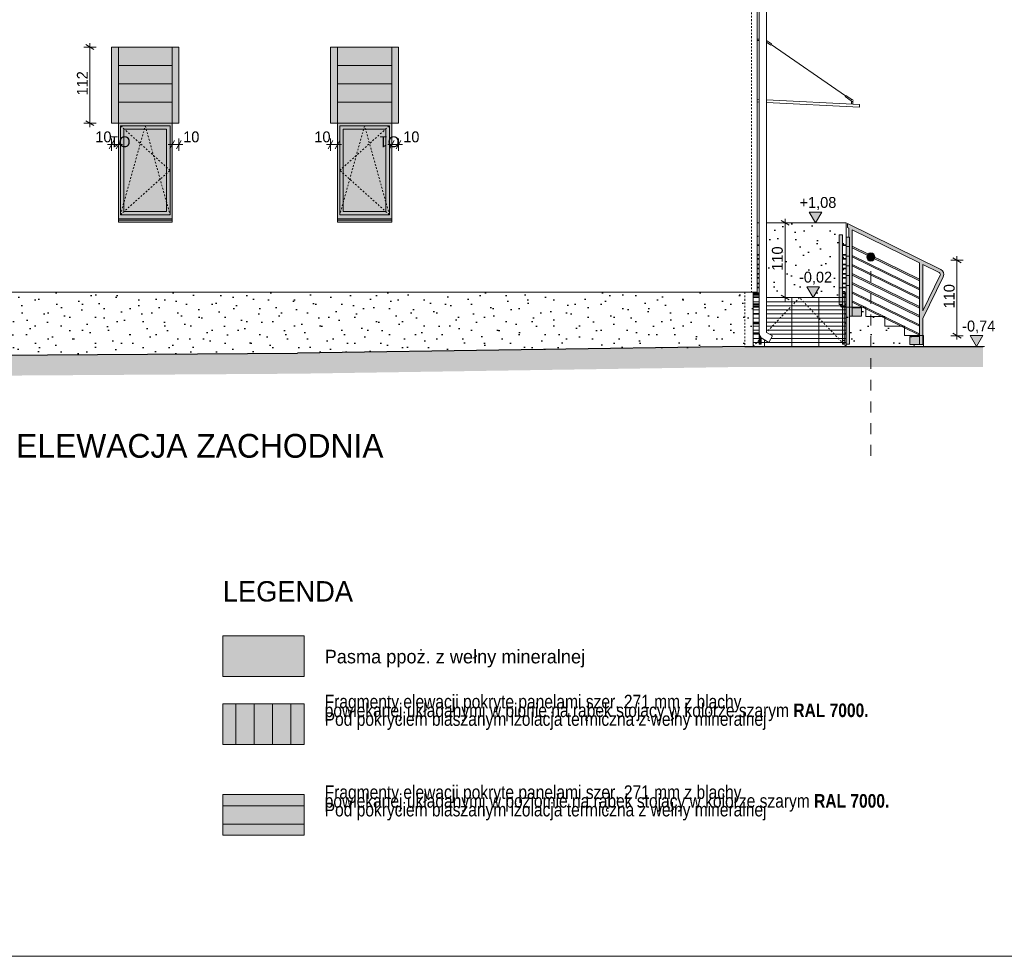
# Model space of a CAD drawing. Extents: x -613240 to -325500, y -25863 to 152403.
# Tile 2 of 254: x -605821 to -591322, y -22047 to -8258. Entities that reach past the tile are written whole.
import ezdxf

# ---------------------------------------------------------------- set-up
doc = ezdxf.new("R2010")
doc.units = 0
doc.header["$MEASUREMENT"] = 0
doc.linetypes.add('Hidden Line', pattern=[50, 25, -25])
doc.linetypes.add('Przerywana', pattern=[320, 160, -160])
doc.layers.add('A-Opisy', color=7, linetype='Continuous')
doc.layers.add('INWENT WYMIARY', color=7, linetype='Continuous')
for name, color, linetype, lineweight in [('A-Opisy_Nr_Pióra__21', 7, 'Continuous', 9), ('Arch balustrady_Nr_Pióra__41', 7, 'Continuous', 15), ('Arch balustrady_Nr_Pióra__5', 7, 'Continuous', 13), ('Arch kolory_Nr_Pióra__5', 7, 'Continuous', 13), ('Arch okna_Nr_Pióra__5', 7, 'Continuous', 13), ('Arch opisy okien_Nr_Pióra__21', 7, 'Continuous', 9), ('Arch opisy_Nr_Pióra__1', 7, 'Continuous', 25), ('Arch opisy_Nr_Pióra__21', 7, 'Continuous', 9), ('ARCH TABELA_Nr_Pióra__21', 7, 'Continuous', 9), ('Arch wykończenie_Nr_Pióra__41', 7, 'Continuous', 15), ('arch wypelnienia_Nr_Pióra__1', 7, 'Continuous', 25), ('arch wypelnienia_Nr_Pióra__21', 7, 'Continuous', 9), ('Arch wyposażenie_Nr_Pióra__21', 7, 'Continuous', 9), ('INWENT RURY SPUSTOWE_Nr_Pióra__21', 7, 'Continuous', 9), ('INWENT TEREN_Nr_Pióra__1', 7, 'Continuous', 25), ('INWENT WYMIARY_Nr_Pióra__21', 7, 'Continuous', 9), ('INWENT. OKNA_Nr_Pióra__5', 7, 'Continuous', 13), ('INWENT.ŚCIANY_Nr_Pióra__21', 7, 'Continuous', 9), ('Istniejące schody_Nr_Pióra__21', 7, 'Continuous', 9), ('Istniejące schody_Nr_Pióra__5', 7, 'Continuous', 13)]:
    doc.layers.add(name, color=color, linetype=linetype, lineweight=lineweight)
doc.layers.add('Arch kolory_Nr_Pióra__84', color=7, linetype='Continuous', lineweight=15, true_color=0x41c341)
doc.layers.add('arch wypelnienia_Nr_Pióra__2', color=7, linetype='Continuous', lineweight=13, true_color=0x7f7f7f)
doc.styles.add('GENERATED_STYLE_1', font='txt')
doc.styles.add('GENERATED_STYLE_10', font='arial.ttf')
doc.styles.add('GENERATED_STYLE_4', font='txt')
doc.styles.add('GENERATED_STYLE_5', font='txt')
doc.styles.add('GENERATED_STYLE_6', font='txt')
doc.dimstyles.new('GENERATED_STYLE__1', dxfattribs={"dimtxt": 160.000002, "dimasz": 91.2, "dimexe": 0.18, "dimexo": 0, "dimgap": 0.09, "dimtad": 1, "dimtih": 1, "dimtoh": 1, "dimdec": 0, "dimlfac": 0.1, "dimzin": 0, "dimdsep": 46, "dimtxsty": 'GENERATED_STYLE_1', "dimblk": 'ARROWHEAD_2', "dimblk1": 'ARROWHEAD_2', "dimblk2": 'ARROWHEAD_2', "dimcen": 0.09, "dimclrd": 7, "dimclre": 7, "dimclrt": 7, "dimazin": 0, "dimtfac": 1, "dimtdec": 4, "dimtmove": 2, "dimatfit": 3, "dimfxl": 0, "dimtolj": 1, "dimtzin": 0, "dimarcsym": 0})
doc.dimstyles.new('GENERATED_STYLE__2', dxfattribs={"dimtxt": 160.000002, "dimasz": 91.2, "dimexe": 0.18, "dimexo": 0, "dimgap": 0.09, "dimtad": 1, "dimtih": 1, "dimtoh": 1, "dimdec": 0, "dimlfac": 0.1, "dimzin": 0, "dimdsep": 46, "dimtxsty": 'GENERATED_STYLE_1', "dimblk": 'ARROWHEAD_2', "dimblk1": 'ARROWHEAD_2', "dimblk2": 'ARROWHEAD_2', "dimcen": 0.09, "dimclrd": 7, "dimclre": 7, "dimclrt": 7, "dimazin": 0, "dimtfac": 1, "dimtdec": 4, "dimtmove": 0, "dimatfit": 3, "dimfxl": 0, "dimtolj": 1, "dimtzin": 0, "dimarcsym": 0})
doc.dimstyles.new('GENERATED_STYLE__3', dxfattribs={"dimtxt": 160.000002, "dimasz": 91.2, "dimexe": 0.18, "dimexo": 0, "dimgap": 0.09, "dimtad": 1, "dimdec": 0, "dimlfac": 0.1, "dimzin": 0, "dimdsep": 46, "dimtxsty": 'GENERATED_STYLE_1', "dimblk": 'ARROWHEAD_2', "dimblk1": 'ARROWHEAD_2', "dimblk2": 'ARROWHEAD_2', "dimcen": 0.09, "dimclrd": 7, "dimclre": 7, "dimclrt": 7, "dimazin": 0, "dimtfac": 1, "dimtdec": 4, "dimtmove": 0, "dimatfit": 3, "dimfxl": 0, "dimtolj": 1, "dimtzin": 0, "dimarcsym": 0})
pattern_1 = [(45, (0, 600), (-190.91883, 190.91883), [0, -180, 0, -270]), (110, (600, 600), (253.71701, 92.34544), [0, -132, 0, -228])]

# ---------------------------------------------------------------- blocks, each defined once
blk = doc.blocks.new('Wymiary_151', base_point=(-591732, -13070))
at = {"layer": 'INWENT WYMIARY_Nr_Pióra__21', "linetype": 'Continuous'}
blk.add_hatch(color=256, dxfattribs=at).paths.add_polyline_path([(-591732, -13070), (-591825, -12910), (-591639, -12910)], flags=0)
for p, q in [((-591732, -13070), (-591825, -12910)), ((-591825, -12910), (-591639, -12910)), ((-591639, -12910), (-591732, -13070)), ((-591732, -13070), (-591852, -13070)), ((-591732, -13070), (-591612, -13070))]:
    blk.add_line(p, q, dxfattribs=at)
at = {"layer": 'INWENT WYMIARY_Nr_Pióra__21', "insert": (-591942, -12878), "char_height": 160, "attachment_point": 7, "style": 'GENERATED_STYLE_1'}
blk.add_mtext('{-0,74}', dxfattribs=at)
blk = doc.blocks.new('*D737')
at = {"layer": 'INWENT WYMIARY_Nr_Pióra__21', "linetype": 'Continuous'}
for p, q in [((-594460, -11250), (-594640, -11250)), ((-594490, -11284), (-594610, -11215)), ((-594550, -11250), (-594550, -11191)), ((-594550, -12350), (-594550, -11250)), ((-594610, -12315), (-594490, -12384)), ((-594460, -12350), (-594640, -12350)), ((-594550, -12408), (-594550, -12350))]:
    blk.add_line(p, q, dxfattribs=at)
at = {"layer": 'INWENT WYMIARY_Nr_Pióra__21', "insert": (-594582, -11953), "char_height": 160, "attachment_point": 7, "rotation": 90, "style": 'GENERATED_STYLE_1'}
blk.add_mtext('{110}', dxfattribs=at)
blk = doc.blocks.new('ARROWHEAD_2')
at = {"color": 0, "linetype": 'Continuous', "lineweight": 0}
for p, q in [((0, 0), (-1, 0)), ((-0.38, -0.66), (0.38, 0.66))]:
    blk.add_line(p, q, dxfattribs=at)
blk = doc.blocks.new('Wymiary_168', base_point=(-594135, -12350))
at = {"layer": 'INWENT WYMIARY_Nr_Pióra__21', "linetype": 'Continuous'}
blk.add_hatch(color=256, dxfattribs=at).paths.add_polyline_path([(-594135, -12350), (-594228, -12190), (-594042, -12190)], flags=0)
for p, q in [((-594135, -12350), (-594228, -12190)), ((-594228, -12190), (-594042, -12190)), ((-594042, -12190), (-594135, -12350)), ((-594135, -12350), (-594255, -12350)), ((-594135, -12350), (-594015, -12350))]:
    blk.add_line(p, q, dxfattribs=at)
at = {"layer": 'INWENT WYMIARY_Nr_Pióra__21', "insert": (-594345, -12158), "char_height": 160, "attachment_point": 7, "style": 'GENERATED_STYLE_1'}
blk.add_mtext('{-0,02}', dxfattribs=at)
blk = doc.blocks.new('Wymiary_169', base_point=(-594102, -11250))
at = {"layer": 'INWENT WYMIARY_Nr_Pióra__21', "linetype": 'Continuous'}
blk.add_hatch(color=256, dxfattribs=at).paths.add_polyline_path([(-594102, -11250), (-594195, -11090), (-594010, -11090)], flags=0)
for p, q in [((-594102, -11250), (-594195, -11090)), ((-594195, -11090), (-594010, -11090)), ((-594010, -11090), (-594102, -11250)), ((-594102, -11250), (-594222, -11250)), ((-594102, -11250), (-593982, -11250))]:
    blk.add_line(p, q, dxfattribs=at)
at = {"layer": 'INWENT WYMIARY_Nr_Pióra__21', "insert": (-594336, -11058), "char_height": 160, "attachment_point": 7, "style": 'GENERATED_STYLE_1'}
blk.add_mtext('{+1,08}', dxfattribs=at)
blk = doc.blocks.new('*D740')
at = {"layer": 'INWENT WYMIARY_Nr_Pióra__21', "linetype": 'Continuous'}
for p, q in [((-592019, -11800), (-592019, -11741)), ((-591929, -11800), (-592109, -11800)), ((-591959, -11835), (-592079, -11766)), ((-592019, -12910), (-592019, -11800)), ((-592079, -12875), (-591959, -12944)), ((-591929, -12910), (-592109, -12910)), ((-592019, -12968), (-592019, -12910))]:
    blk.add_line(p, q, dxfattribs=at)
at = {"layer": 'INWENT WYMIARY_Nr_Pióra__21', "insert": (-592051, -12508), "char_height": 160, "attachment_point": 7, "rotation": 90, "style": 'GENERATED_STYLE_1'}
blk.add_mtext('{110}', dxfattribs=at)
blk = doc.blocks.new('*D741')
at = {"layer": 'INWENT WYMIARY_Nr_Pióra__21', "linetype": 'Continuous'}
for p, q in [((-604697, -8660), (-604877, -8660)), ((-604727, -8694), (-604847, -8625)), ((-604787, -8660), (-604787, -8601)), ((-604787, -9780), (-604787, -8660)), ((-604697, -9780), (-604877, -9780)), ((-604847, -9745), (-604727, -9814)), ((-604787, -9838), (-604787, -9780))]:
    blk.add_line(p, q, dxfattribs=at)
at = {"layer": 'INWENT WYMIARY_Nr_Pióra__21', "insert": (-604819, -9373), "char_height": 160, "attachment_point": 7, "rotation": 90, "style": 'GENERATED_STYLE_1'}
blk.add_mtext('{112}', dxfattribs=at)
blk = doc.blocks.new('*D742')
at = {"layer": 'INWENT WYMIARY_Nr_Pióra__21', "linetype": 'Continuous'}
for p, q in [((-604526, -10097), (-604467, -10097)), ((-604433, -10037), (-604502, -10157)), ((-604467, -10187), (-604467, -10007)), ((-604467, -10097), (-604367, -10097)), ((-604402, -10157), (-604333, -10037)), ((-604367, -10187), (-604367, -10007)), ((-604367, -10097), (-604309, -10097))]:
    blk.add_line(p, q, dxfattribs=at)
at = {"layer": 'INWENT WYMIARY_Nr_Pióra__21', "insert": (-604707, -10065), "char_height": 160, "attachment_point": 7, "style": 'GENERATED_STYLE_1'}
blk.add_mtext('{10}', dxfattribs=at)
blk = doc.blocks.new('*D743')
at = {"layer": 'INWENT WYMIARY_Nr_Pióra__21', "linetype": 'Continuous'}
for p, q in [((-603636, -10097), (-603577, -10097)), ((-603543, -10037), (-603612, -10157)), ((-603577, -10187), (-603577, -10007)), ((-603577, -10097), (-603477, -10097)), ((-603512, -10157), (-603443, -10037)), ((-603477, -10187), (-603477, -10007)), ((-603477, -10097), (-603419, -10097))]:
    blk.add_line(p, q, dxfattribs=at)
at = {"layer": 'INWENT WYMIARY_Nr_Pióra__21', "insert": (-603413, -10065), "char_height": 160, "attachment_point": 7, "style": 'GENERATED_STYLE_1'}
blk.add_mtext('{10}', dxfattribs=at)
blk = doc.blocks.new('*D744')
at = {"layer": 'INWENT WYMIARY_Nr_Pióra__21', "linetype": 'Continuous'}
for p, q in [((-601301, -10097), (-601242, -10097)), ((-601208, -10037), (-601277, -10157)), ((-601242, -10187), (-601242, -10007)), ((-601242, -10097), (-601142, -10097)), ((-601177, -10157), (-601108, -10037)), ((-601142, -10187), (-601142, -10007)), ((-601142, -10097), (-601084, -10097))]:
    blk.add_line(p, q, dxfattribs=at)
at = {"layer": 'INWENT WYMIARY_Nr_Pióra__21', "insert": (-601482, -10065), "char_height": 160, "attachment_point": 7, "style": 'GENERATED_STYLE_1'}
blk.add_mtext('{10}', dxfattribs=at)
blk = doc.blocks.new('*D745')
at = {"layer": 'INWENT WYMIARY_Nr_Pióra__21', "linetype": 'Continuous'}
for p, q in [((-600401, -10097), (-600342, -10097)), ((-600308, -10037), (-600377, -10157)), ((-600342, -10187), (-600342, -10007)), ((-600342, -10097), (-600242, -10097)), ((-600277, -10157), (-600208, -10037)), ((-600242, -10187), (-600242, -10007)), ((-600242, -10097), (-600184, -10097))]:
    blk.add_line(p, q, dxfattribs=at)
at = {"layer": 'INWENT WYMIARY_Nr_Pióra__21', "insert": (-600173, -10065), "char_height": 160, "attachment_point": 7, "style": 'GENERATED_STYLE_1'}
blk.add_mtext('{10}', dxfattribs=at)
blk = doc.blocks.new('Linia_195', base_point=(-593288, -14679))
at = {"layer": 'A-Opisy_Nr_Pióra__21', "linetype": 'Continuous'}
blk.add_hatch(color=256, dxfattribs=at).paths.add_polyline_path([(-593228, -11751), (-593232, -11728), (-593245, -11708), (-593265, -11695), (-593288, -11691), (-593311, -11695), (-593330, -11708), (-593343, -11728), (-593348, -11751), (-593343, -11774), (-593330, -11793), (-593311, -11806), (-593288, -11811), (-593265, -11806), (-593245, -11793), (-593232, -11774)], flags=0)
at = {"layer": 'A-Opisy_Nr_Pióra__21', "linetype": 'Przerywana'}
blk.add_line((-593288, -14679), (-593288, -11811), dxfattribs=at)
at = {"layer": 'A-Opisy_Nr_Pióra__21', "linetype": 'Continuous'}
blk.add_circle((-593288, -11751), 60, dxfattribs=at)

msp = doc.modelspace()

# ---------------------------------------------------------------- hatches: boundary and pattern name
at = {"layer": 'Arch kolory_Nr_Pióra__84', "linetype": 'Continuous', "lineweight": 0, "true_color": 0x309230}
for points in [[(-603577.2, -9779.6), (-603477.2, -9779.6), (-603477.2, -8659.6), (-604467.2, -8659.6), (-604467.2, -9779.6)], [(-600342.2, -9779.6), (-600242.2, -9779.6), (-600242.2, -8659.6), (-601242.2, -8659.6), (-601242.2, -9779.6)], [(-601629.9, -17329.3), (-602829.9, -17329.3), (-602829.9, -17929.3), (-601629.9, -17929.3)], [(-601629.9, -18929.3), (-601629.9, -18329.3), (-602829.9, -18329.3), (-602829.9, -18929.3)], [(-601629.9, -20262.9), (-601629.9, -19662.9), (-602829.9, -19662.9), (-602829.9, -20262.9)]]:
    msp.add_hatch(color=97, dxfattribs=at).paths.add_polyline_path(points, flags=0)
at = {"layer": 'arch wypelnienia_Nr_Pióra__1', "linetype": 'Continuous'}
h = msp.add_hatch(dxfattribs=at)
h.set_pattern_fill('Carpet', color=256, style=0, pattern_type=2)
h.set_pattern_definition(pattern_1)
h.paths.add_polyline_path([(-595022.2, -12349.6), (-594932.2, -12349.6), (-594932.2, -11249.6), (-594962.2, -11249.6), (-594962.2, -12269.6), (-595022.2, -12269.6)], flags=0)
h = msp.add_hatch(dxfattribs=at)
h.set_pattern_fill('Carpet', color=256, style=0, pattern_type=2)
h.set_pattern_definition(pattern_1)
h.paths.add_polyline_path([(-593652.2, -12349.6), (-593652.2, -11249.6), (-594822.2, -11249.6), (-594822.2, -12349.6)], flags=0)
h = msp.add_hatch(dxfattribs=at)
h.set_pattern_fill('Carpet', color=256, style=0, pattern_type=2)
h.set_pattern_definition(pattern_1)
h.paths.add_polyline_path([(-609502.2, -12269.6), (-609502.2, -13219.6), (-609382.2, -13219.6), (-601732.2, -13169.6), (-595142.2, -13069.6), (-595022.2, -13069.6), (-595022.2, -12269.6)], flags=0)
h = msp.add_hatch(dxfattribs=at)
h.set_pattern_fill('Carpet', color=256, style=0, pattern_type=2)
h.set_pattern_definition(pattern_1)
h.paths.add_polyline_path([(-593652.2, -13069.6), (-592512.2, -13069.6), (-592512.2, -12909.6), (-592792.2, -12909.6), (-592792.2, -12769.6), (-593082.2, -12769.6), (-593082.2, -12629.6), (-593362.2, -12629.6), (-593362.2, -12489.6), (-593652.2, -12489.6)], flags=0)
at = {"layer": 'arch wypelnienia_Nr_Pióra__2', "linetype": 'Continuous'}
h = msp.add_hatch(color=256, dxfattribs=at)
h.paths.add_polyline_path([(-604367.2, -11239.6), (-603577.2, -11239.6), (-603577.2, -9779.6), (-604367.2, -9779.6)], flags=0)
h.paths.add_polyline_path([(-604287.2, -11079.6), (-603657.2, -11079.6), (-603657.2, -9869.6), (-604287.2, -9869.6)], flags=0)
h = msp.add_hatch(color=256, dxfattribs=at)
h.paths.add_polyline_path([(-601142.2, -11239.6), (-600342.2, -11239.6), (-600342.2, -9779.6), (-601142.2, -9779.6)], flags=0)
h.paths.add_polyline_path([(-601057.2, -11079.6), (-600427.2, -11079.6), (-600427.2, -9869.6), (-601057.2, -9869.6)], flags=0)
at = {"layer": 'arch wypelnienia_Nr_Pióra__2', "linetype": 'Continuous', "lineweight": 0, "true_color": 0x1f1f1f}
for points in [[(-604287.2, -11079.6), (-603657.2, -11079.6), (-603657.2, -9869.6), (-604287.2, -9869.6)], [(-601057.2, -11079.6), (-600427.2, -11079.6), (-600427.2, -9869.6), (-601057.2, -9869.6)]]:
    msp.add_hatch(color=250, dxfattribs=at).paths.add_polyline_path(points, flags=0)
at = {"layer": 'arch wypelnienia_Nr_Pióra__2', "linetype": 'Continuous'}
h = msp.add_hatch(color=256, dxfattribs=at)
h.paths.add_polyline_path([(-593752.2, -11424.6), (-593702.2, -11424.6), (-593702.2, -11571.9), (-593652.2, -11571.9), (-593652.2, -11457.4), (-593612.2, -11457.4), (-593612.2, -11325), (-593632.2, -11315.1), (-593632.2, -11259.4), (-592256.9, -11935, -0.4142136), (-592220.4, -12042.1), (-592522.2, -12656.5), (-592522.2, -13040.6), (-592712.2, -13040.6), (-592712.2, -12920.6), (-592572.2, -12920.6), (-592572.2, -12904.3), (-593562.2, -12418), (-593562.2, -12500.6), (-593422.2, -12500.6), (-593422.2, -12620.6), (-593602.2, -12620.6), (-593602.2, -13032.5), (-593652.2, -13032.5), (-593652.2, -12877.5), (-593672.2, -12877.5), (-593672.2, -13032.5), (-593702.2, -13032.5), (-593702.2, -12489.4), (-593714.8, -12489.3, -0.3765164), (-593732.2, -12469.4), (-593732.2, -12452.5), (-593752.2, -12452.5)], flags=0)
h.paths.add_polyline_path([(-592522.2, -11860.4), (-592522.2, -12543.1), (-592265.3, -12020, 0.4142136), (-592279, -11979.9)], flags=0)
h.paths.add_polyline_path([(-593562.2, -11593.6), (-592572.2, -12079.9), (-592572.2, -11835.8), (-593562.2, -11349.5)], flags=0)
h.paths.add_polyline_path([(-593562.2, -11727.2), (-592572.2, -12213.6), (-592572.2, -12102.2), (-593562.2, -11615.8)], flags=0)
h.paths.add_polyline_path([(-593562.2, -11749.5), (-593562.2, -11860.9), (-592572.2, -12347.3), (-592572.2, -12235.8)], flags=0)
h.paths.add_polyline_path([(-593562.2, -11883.2), (-593562.2, -11994.6), (-592572.2, -12481), (-592572.2, -12369.5)], flags=0)
h.paths.add_polyline_path([(-593562.2, -12128.3), (-592572.2, -12614.7), (-592572.2, -12503.2), (-593562.2, -12016.9)], flags=0)
h.paths.add_polyline_path([(-593562.2, -12262), (-592572.2, -12748.4), (-592572.2, -12636.9), (-593562.2, -12150.6)], flags=0)
h.paths.add_polyline_path([(-593562.2, -12284.3), (-593562.2, -12395.7), (-592572.2, -12882), (-592572.2, -12770.6)], flags=0)
h.paths.add_polyline_path([(-593652.2, -12867.5), (-593652.2, -12736), (-593672.2, -12736), (-593672.2, -12867.5)], flags=0)
h.paths.add_polyline_path([(-593652.2, -12726), (-593652.2, -12594.5), (-593672.2, -12594.5), (-593672.2, -12726)], flags=0)
h.paths.add_polyline_path([(-593672.2, -12584.5), (-593652.2, -12584.5), (-593652.2, -12489.4), (-593672.2, -12489.4)], flags=0)
h.paths.add_polyline_path([(-593652.2, -12479.4), (-593652.2, -12453), (-593672.2, -12453), (-593672.2, -12479.4)], flags=0)
h.paths.add_polyline_path([(-593722.2, -12452.5), (-593722.2, -12469.4, 0.4142136), (-593712.2, -12479.4), (-593702.2, -12479.4), (-593702.2, -12452.5)], flags=0)
h.paths.add_polyline_path([(-593652.2, -12443), (-593652.2, -12347.9), (-593672.2, -12347.9), (-593672.2, -12443)], flags=0)
h.paths.add_polyline_path([(-593672.2, -12337.9), (-593652.2, -12337.9), (-593652.2, -12312.5), (-593672.2, -12312.5)], flags=0)
h.paths.add_polyline_path([(-593672.2, -12302.5), (-593652.2, -12302.5), (-593652.2, -12289.4), (-593672.2, -12289.4)], flags=0)
h.paths.add_polyline_path([(-593672.2, -12279.4), (-593652.2, -12279.4), (-593652.2, -12206.4), (-593702.2, -12206.4), (-593702.2, -12257), (-593672.2, -12257)], flags=0)
h.paths.add_polyline_path([(-593702.2, -12147.9), (-593702.2, -12196.4), (-593652.2, -12196.4), (-593652.2, -12172.7), (-593652.2, -12147.9)], flags=0)
h.paths.add_polyline_path([(-593652.2, -12064.9), (-593702.2, -12064.9), (-593702.2, -12137.9), (-593652.2, -12137.9)], flags=0)
h.paths.add_polyline_path([(-593702.2, -12054.9), (-593652.2, -12054.9), (-593652.2, -12006.4), (-593702.2, -12006.4)], flags=0)
h.paths.add_polyline_path([(-593652.2, -11923.4), (-593702.2, -11923.4), (-593702.2, -11996.4), (-593652.2, -11996.4)], flags=0)
h.paths.add_polyline_path([(-593652.2, -11864.9), (-593702.2, -11864.9), (-593702.2, -11913.4), (-593652.2, -11913.4)], flags=0)
h.paths.add_polyline_path([(-593652.2, -11781.9), (-593702.2, -11781.9), (-593702.2, -11854.9), (-593652.2, -11854.9)], flags=0)
h.paths.add_polyline_path([(-593702.2, -11771.9), (-593652.2, -11771.9), (-593652.2, -11723.4), (-593702.2, -11723.4)], flags=0)
h.paths.add_polyline_path([(-593702.2, -11713.4), (-593652.2, -11713.4), (-593652.2, -11581.9), (-593702.2, -11581.9)], flags=0)
for points in [[(-594961.5, -11581.9), (-594932.2, -11581.9), (-594932.2, -11571.9), (-594961.5, -11571.9)], [(-594961.5, -11723.4), (-594932.2, -11723.4), (-594932.2, -11713.4), (-594961.5, -11713.4)], [(-594961.5, -11781.9), (-594932.2, -11781.9), (-594932.2, -11771.9), (-594961.5, -11771.9)], [(-594961.5, -11864.9), (-594932.2, -11864.9), (-594932.2, -11854.9), (-594961.5, -11854.9)], [(-594961.5, -11923.4), (-594932.2, -11923.4), (-594932.2, -11913.4), (-594961.5, -11913.4)], [(-594961.5, -12006.4), (-594932.2, -12006.4), (-594932.2, -11996.4), (-594961.5, -11996.4)], [(-594961.5, -12064.9), (-594932.2, -12064.9), (-594932.2, -12054.9), (-594961.5, -12054.9)], [(-594961.5, -12147.9), (-594932.2, -12147.9), (-594932.2, -12137.9), (-594961.5, -12137.9)], [(-595022.2, -12289.4), (-594932.2, -12289.4), (-594932.2, -12279.4), (-595022.2, -12279.4)], [(-595022.2, -12312.5), (-594932.2, -12312.5), (-594932.2, -12302.5), (-595022.2, -12302.5)], [(-594961.5, -12206.4), (-594932.2, -12206.4), (-594932.2, -12196.4), (-594961.5, -12196.4)], [(-595022.2, -12347.9), (-594932.2, -12347.9), (-594932.2, -12337.9), (-595022.2, -12337.9)], [(-595022.2, -12453), (-594932.2, -12453), (-594932.2, -12443), (-595022.2, -12443)], [(-595022.2, -12489.4), (-594932.2, -12489.4), (-594932.2, -12479.4), (-595022.2, -12479.4)], [(-595022.2, -12594.5), (-594932.2, -12594.5), (-594932.2, -12584.5), (-595022.2, -12584.5)], [(-595022.2, -12726), (-595022.2, -12736), (-594932.2, -12736), (-594932.2, -12726)], [(-594932.2, -12867.5), (-595022.2, -12867.5), (-595022.2, -12877.5), (-594932.2, -12877.5), (-594932.2, -13032.5), (-594902.2, -13032.5), (-594902.2, -12937.7, -0.1914013), (-594932.2, -12862.2)]]:
    msp.add_hatch(color=256, dxfattribs=at).paths.add_polyline_path(points, flags=0)
at = {"layer": 'arch wypelnienia_Nr_Pióra__21', "linetype": 'Continuous'}
msp.add_hatch(color=256, dxfattribs=at).paths.add_polyline_path([(-609382.2, -13219.6), (-612632.2, -13219.6), (-612632.2, -13519.6), (-609382.2, -13519.6), (-609381.2, -13519.6), (-601729, -13469.6), (-595139.9, -13369.6), (-591634.4, -13369.6), (-591634.4, -13069.6), (-595142.2, -13069.6), (-601732.2, -13169.6)], flags=0)

# ---------------------------------------------------------------- linework, layer by layer
at = {"layer": 'A-Opisy_Nr_Pióra__21', "linetype": 'Continuous'}
for p, q in [((-602829.9, -17329.3), (-601629.9, -17329.3)), ((-602829.9, -17929.3), (-602829.9, -17329.3)), ((-601629.9, -17329.3), (-601629.9, -17929.3)), ((-601629.9, -17929.3), (-602829.9, -17929.3))]:
    msp.add_line(p, q, dxfattribs=at)
at = {"layer": 'Arch balustrady_Nr_Pióra__41', "linetype": 'Continuous'}
for p, q in [((-593752.2, -12452.5), (-593752.2, -11424.6)), ((-593702.2, -11424.6), (-593752.2, -11424.6)), ((-593702.2, -11424.6), (-593702.2, -12452.5)), ((-594961.5, -11571.9), (-594932.2, -11571.9)), ((-594961.5, -11581.9), (-594932.2, -11581.9)), ((-593652.2, -11571.9), (-593702.2, -11571.9)), ((-593652.2, -11581.9), (-593702.2, -11581.9)), ((-593602.2, -11457.4), (-593652.2, -11457.4)), ((-593652.2, -12172.7), (-593652.2, -11457.4)), ((-593602.2, -11598.9), (-593652.2, -11598.9)), ((-593602.2, -11457.4), (-593602.2, -12172.7)), ((-594961.5, -11713.4), (-594932.2, -11713.4)), ((-594961.5, -11723.4), (-594932.2, -11723.4)), ((-593652.2, -11713.4), (-593702.2, -11713.4)), ((-593652.2, -11723.4), (-593702.2, -11723.4)), ((-593602.2, -11740.4), (-593652.2, -11740.4)), ((-594961.5, -11771.9), (-594932.2, -11771.9)), ((-594961.5, -11781.9), (-594932.2, -11781.9)), ((-594961.5, -11854.9), (-594932.2, -11854.9)), ((-594961.5, -11864.9), (-594932.2, -11864.9)), ((-593652.2, -11771.9), (-593702.2, -11771.9)), ((-593652.2, -11781.9), (-593702.2, -11781.9)), ((-593652.2, -11854.9), (-593702.2, -11854.9)), ((-593652.2, -11864.9), (-593702.2, -11864.9)), ((-593602.2, -11881.9), (-593652.2, -11881.9)), ((-594961.5, -11913.4), (-594932.2, -11913.4)), ((-594961.5, -11923.4), (-594932.2, -11923.4)), ((-594961.5, -11996.4), (-594932.2, -11996.4)), ((-594961.5, -12006.4), (-594932.2, -12006.4)), ((-593652.2, -11913.4), (-593702.2, -11913.4)), ((-593652.2, -11923.4), (-593702.2, -11923.4)), ((-593652.2, -11996.4), (-593702.2, -11996.4)), ((-593652.2, -12006.4), (-593702.2, -12006.4)), ((-593602.2, -12023.4), (-593652.2, -12023.4)), ((-594961.5, -12054.9), (-594932.2, -12054.9)), ((-594961.5, -12064.9), (-594932.2, -12064.9)), ((-594961.5, -12137.9), (-594932.2, -12137.9)), ((-594961.5, -12147.9), (-594932.2, -12147.9)), ((-593652.2, -12054.9), (-593702.2, -12054.9)), ((-593652.2, -12064.9), (-593702.2, -12064.9)), ((-593652.2, -12137.9), (-593702.2, -12137.9)), ((-593652.2, -12147.9), (-593702.2, -12147.9)), ((-593652.2, -12172.7), (-593652.2, -13032.5)), ((-593602.2, -12172.7), (-593652.2, -12172.7)), ((-593602.2, -12172.7), (-593602.2, -13032.5)), ((-595022.2, -12279.4), (-594932.2, -12279.4)), ((-595022.2, -12289.4), (-594932.2, -12289.4)), ((-594932.2, -12302.5), (-595022.2, -12302.5)), ((-594932.2, -12312.5), (-595022.2, -12312.5)), ((-594961.5, -12196.4), (-594932.2, -12196.4)), ((-594961.5, -12206.4), (-594932.2, -12206.4)), ((-593702.2, -12205.7), (-593752.2, -12205.7)), ((-593652.2, -12196.4), (-593702.2, -12196.4)), ((-593652.2, -12206.4), (-593702.2, -12206.4)), ((-593702.2, -12257), (-593702.2, -12479.4)), ((-593672.2, -12257), (-593702.2, -12257)), ((-593652.2, -12279.4), (-593702.2, -12279.4)), ((-593652.2, -12289.4), (-593702.2, -12289.4)), ((-593672.2, -12257), (-593672.2, -12279.4)), ((-593672.2, -12289.4), (-593672.2, -12337.9)), ((-593652.2, -12302.5), (-593672.2, -12302.5)), ((-593652.2, -12312.5), (-593672.2, -12312.5)), ((-595022.2, -12337.9), (-594932.2, -12337.9)), ((-595022.2, -12347.9), (-594932.2, -12347.9)), ((-594932.2, -12443), (-595022.2, -12443)), ((-594932.2, -12453), (-595022.2, -12453)), ((-593702.2, -12452.5), (-593752.2, -12452.5)), ((-593732.2, -12469.4), (-593732.2, -12452.5)), ((-593722.2, -12469.4), (-593722.2, -12452.5)), ((-593652.2, -12337.9), (-593702.2, -12337.9)), ((-593652.2, -12347.9), (-593702.2, -12347.9)), ((-593672.2, -12347.9), (-593672.2, -12479.4)), ((-593652.2, -12443), (-593672.2, -12443)), ((-593652.2, -12453), (-593672.2, -12453)), ((-595022.2, -12479.4), (-594932.2, -12479.4)), ((-595022.2, -12489.4), (-594932.2, -12489.4)), ((-594932.2, -12584.5), (-595022.2, -12584.5)), ((-594932.2, -12594.5), (-595022.2, -12594.5)), ((-593652.2, -12479.4), (-593712.2, -12479.4)), ((-593652.2, -12489.4), (-593712.2, -12489.4)), ((-593702.2, -12489.4), (-593702.2, -12983.1)), ((-593672.2, -12489.4), (-593672.2, -12983.1)), ((-593652.2, -12584.5), (-593672.2, -12584.5)), ((-593652.2, -12594.5), (-593672.2, -12594.5)), ((-594932.2, -12726), (-595022.2, -12726)), ((-594932.2, -12736), (-595022.2, -12736)), ((-593652.2, -12726), (-593672.2, -12726)), ((-593652.2, -12736), (-593672.2, -12736)), ((-594932.2, -12867.5), (-595022.2, -12867.5)), ((-594932.2, -12877.5), (-595022.2, -12877.5)), ((-594932.2, -12862.2), (-594932.2, -12983.1)), ((-593652.2, -12867.5), (-593672.2, -12867.5)), ((-593652.2, -12877.5), (-593672.2, -12877.5)), ((-594932.2, -12983.1), (-594932.2, -13032.5)), ((-594902.2, -12983.1), (-594932.2, -12983.1)), ((-594932.2, -13032.5), (-594902.2, -13032.5)), ((-594902.2, -12937.7), (-594902.2, -12983.1)), ((-594902.2, -13032.5), (-594902.2, -12983.1)), ((-593702.2, -13032.5), (-593702.2, -12983.1)), ((-593702.2, -12983.1), (-593672.2, -12983.1)), ((-593672.2, -13032.5), (-593702.2, -13032.5)), ((-593672.2, -12983.1), (-593672.2, -13032.5)), ((-593602.2, -13032.5), (-593652.2, -13032.5))]:
    msp.add_line(p, q, dxfattribs=at)
for radius in [20, 10]:
    msp.add_arc((-593712.2, -12469.4), radius, 180, 270, dxfattribs=at)
at = {"layer": 'Arch balustrady_Nr_Pióra__5', "linetype": 'Continuous'}
for p, q in [((-592256.9, -11935), (-593632.2, -11259.4)), ((-593632.2, -11315.1), (-593632.2, -11259.4)), ((-593612.2, -11325), (-593632.2, -11315.1)), ((-593612.2, -11457.4), (-593612.2, -11325)), ((-593562.2, -12620.6), (-593562.2, -11349.5)), ((-592572.2, -11835.8), (-593562.2, -11349.5)), ((-592572.2, -12079.9), (-593562.2, -11593.6)), ((-592572.2, -12102.2), (-593562.2, -11615.8)), ((-592572.2, -12213.6), (-593562.2, -11727.2)), ((-592572.2, -12235.8), (-593562.2, -11749.5)), ((-592572.2, -12347.3), (-593562.2, -11860.9)), ((-592572.2, -12369.5), (-593562.2, -11883.2)), ((-592572.2, -13040.6), (-592572.2, -11835.8)), ((-592279, -11979.9), (-592522.2, -11860.4)), ((-592522.2, -12543.1), (-592522.2, -11860.4)), ((-592572.2, -12481), (-593562.2, -11994.6)), ((-592572.2, -12503.2), (-593562.2, -12016.9)), ((-592522.2, -12543.1), (-592265.3, -12020)), ((-592572.2, -12614.7), (-593562.2, -12128.3)), ((-592572.2, -12636.9), (-593562.2, -12150.6)), ((-592522.2, -12656.5), (-592220.4, -12042.1)), ((-592572.2, -12748.4), (-593562.2, -12262)), ((-592572.2, -12770.6), (-593562.2, -12284.3)), ((-592572.2, -12882), (-593562.2, -12395.7)), ((-592572.2, -12904.3), (-593562.2, -12418)), ((-593562.2, -12500.6), (-593422.2, -12500.6)), ((-593422.2, -12500.6), (-593422.2, -12620.6)), ((-593602.2, -12620.6), (-593422.2, -12620.6)), ((-592522.2, -13040.6), (-592522.2, -12656.5)), ((-592572.2, -12920.6), (-592712.2, -12920.6)), ((-592712.2, -12920.6), (-592712.2, -13040.6)), ((-592712.2, -13040.6), (-592522.2, -13040.6)), ((-592522.2, -12920.6), (-592522.2, -13040.6))]:
    msp.add_line(p, q, dxfattribs=at)
for radius in [30, 80]:
    msp.add_arc((-592292.2, -12006.8), radius, 333.83843, 63.83843, dxfattribs=at)
at = {"layer": 'Arch kolory_Nr_Pióra__5', "linetype": 'Continuous', "flags": 128}
for points in [[(-603577.2, -9779.6), (-603477.2, -9779.6), (-603477.2, -8659.6), (-604467.2, -8659.6), (-604467.2, -9779.6)], [(-600342.2, -9779.6), (-600242.2, -9779.6), (-600242.2, -8659.6), (-601242.2, -8659.6), (-601242.2, -9779.6)], [(-601629.9, -18929.3), (-601629.9, -18329.3), (-602829.9, -18329.3), (-602829.9, -18929.3)], [(-601629.9, -20262.9), (-601629.9, -19662.9), (-602829.9, -19662.9), (-602829.9, -20262.9)]]:
    msp.add_lwpolyline(points, close=True, dxfattribs=at)
at = {"layer": 'Arch okna_Nr_Pióra__5', "linetype": 'Hidden Line'}
for p, q in [((-603607.2, -10474.6), (-604337.2, -9819.6)), ((-604337.2, -11129.6), (-603972.2, -9819.6)), ((-603972.2, -9819.6), (-603607.2, -11129.6)), ((-600742.2, -9819.6), (-601107.2, -11129.6)), ((-601107.2, -10474.6), (-600377.2, -9819.6)), ((-600377.2, -11129.6), (-600742.2, -9819.6)), ((-604337.2, -11129.6), (-603607.2, -10474.6)), ((-600377.2, -11129.6), (-601107.2, -10474.6))]:
    msp.add_line(p, q, dxfattribs=at)
at = {"layer": 'Arch opisy_Nr_Pióra__21', "linetype": 'Continuous'}
for p, q in [((-602829.9, -18929.3), (-602829.9, -18329.3)), ((-602829.9, -18329.3), (-601629.9, -18329.3)), ((-601629.9, -18329.3), (-601629.9, -18929.3)), ((-601629.9, -18929.3), (-602829.9, -18929.3)), ((-602829.9, -20262.9), (-602829.9, -19662.9)), ((-602829.9, -19662.9), (-601629.9, -19662.9)), ((-601629.9, -19662.9), (-601629.9, -20262.9)), ((-601629.9, -20262.9), (-602829.9, -20262.9))]:
    msp.add_line(p, q, dxfattribs=at)
at = {"layer": 'ARCH TABELA_Nr_Pióra__21', "linetype": 'Continuous'}
msp.add_line((-572489.9, -22047.4), (-613239.9, -22047.4), dxfattribs=at)
at = {"layer": 'Arch wykończenie_Nr_Pióra__41', "linetype": 'Continuous'}
for p, q in [((-594962.2, -12269.6), (-594962.2, -6462.4)), ((-594962.2, -12269.6), (-609522.2, -12269.6)), ((-595022.2, -12269.6), (-595022.2, -13069.6))]:
    msp.add_line(p, q, dxfattribs=at)
at = {"layer": 'Arch wyposażenie_Nr_Pióra__21', "linetype": 'Continuous'}
for p, q in [((-594962.2, -8544.4), (-594932.2, -8544.4)), ((-594962.2, -8564.4), (-594932.2, -8564.4)), ((-594749.4, -8614.5), (-594822.2, -8564.1)), ((-594760.8, -8630.9), (-594822.2, -8588.4)), ((-594749.4, -8614.5), (-594760.8, -8630.9)), ((-593659.8, -9380.3), (-594755.1, -8622.7)), ((-593654.1, -9372.1), (-593665.5, -9388.5)), ((-593576, -9450.4), (-593665.5, -9388.5)), ((-593564.6, -9434), (-593654.1, -9372.1)), ((-594932.2, -9430.1), (-594962.2, -9428.6)), ((-594932.2, -9470.1), (-594962.2, -9468.6)), ((-593451.7, -9504.1), (-594822.2, -9435.6)), ((-593453.7, -9544), (-594822.2, -9475.6)), ((-593573.6, -9498), (-593571.6, -9459.2)), ((-593553.6, -9499), (-593551.7, -9460.2)), ((-593453.7, -9544), (-593451.7, -9504.1))]:
    msp.add_line(p, q, dxfattribs=at)
msp.add_circle((-593561.1, -9448.6), 15, dxfattribs=at)
at = {"layer": 'INWENT RURY SPUSTOWE_Nr_Pióra__21', "linetype": 'Continuous'}
for p, q in [((-594932.2, -6962.5), (-594932.2, -12862.2)), ((-594822.2, -6962.5), (-594822.2, -12862.2)), ((-594732.9, -12913.7), (-594822.2, -12862.2)), ((-594787.9, -13009), (-594877.2, -12957.4)), ((-594732.9, -12913.7), (-594787.9, -13009))]:
    msp.add_line(p, q, dxfattribs=at)
msp.add_arc((-594822.2, -12862.2), 110, 180, 240, dxfattribs=at)
at = {"layer": 'INWENT TEREN_Nr_Pióra__1', "linetype": 'Continuous'}
for p, q in [((-609382.2, -13219.6), (-601732.2, -13169.6)), ((-595142.2, -13069.6), (-601732.2, -13169.6)), ((-595142.2, -13069.6), (-591634.4, -13069.6))]:
    msp.add_line(p, q, dxfattribs=at)
at = {"layer": 'INWENT. OKNA_Nr_Pióra__5', "linetype": 'Continuous'}
for p, q in [((-604337.2, -9819.6), (-604337.2, -11129.6)), ((-604337.2, -9819.6), (-603607.2, -9819.6)), ((-603607.2, -9819.6), (-603607.2, -11129.6)), ((-601107.2, -9819.6), (-600377.2, -9819.6)), ((-601107.2, -9819.6), (-601107.2, -11129.6)), ((-600377.2, -9819.6), (-600377.2, -11129.6)), ((-604287.2, -9869.6), (-604287.2, -11079.6)), ((-604287.2, -9869.6), (-603657.2, -9869.6)), ((-603657.2, -9869.6), (-603657.2, -11079.6)), ((-601057.2, -9869.6), (-600427.2, -9869.6)), ((-601057.2, -9869.6), (-601057.2, -11079.6)), ((-600427.2, -9869.6), (-600427.2, -11079.6)), ((-604337.2, -11129.6), (-603607.2, -11129.6)), ((-604287.2, -11079.6), (-603657.2, -11079.6)), ((-601107.2, -11129.6), (-600377.2, -11129.6)), ((-601057.2, -11079.6), (-600427.2, -11079.6))]:
    msp.add_line(p, q, dxfattribs=at)
at = {"layer": 'INWENT.ŚCIANY_Nr_Pióra__21', "linetype": 'Hidden Line'}
for p, q in [((-595042.2, -6402.1), (-595042.2, -12269.6)), ((-595142.2, -12269.6), (-595142.2, -13069.6))]:
    msp.add_line(p, q, dxfattribs=at)
at = {"layer": 'INWENT.ŚCIANY_Nr_Pióra__21', "linetype": 'Continuous'}
for p, q in [((-604367.2, -8659.6), (-604367.2, -9779.6)), ((-603577.2, -8659.6), (-604367.2, -8659.6)), ((-603577.2, -8659.6), (-603577.2, -9779.6)), ((-601142.2, -8659.6), (-601142.2, -9779.6)), ((-600342.2, -8659.6), (-601142.2, -8659.6)), ((-600342.2, -8659.6), (-600342.2, -9779.6)), ((-603577.2, -8929.6), (-604367.2, -8929.6)), ((-600342.2, -8929.6), (-601142.2, -8929.6)), ((-603577.2, -9199.6), (-604367.2, -9199.6)), ((-600342.2, -9199.6), (-601142.2, -9199.6)), ((-603577.2, -9469.6), (-604367.2, -9469.6)), ((-600342.2, -9469.6), (-601142.2, -9469.6)), ((-604367.2, -11239.6), (-604367.2, -9779.6)), ((-604367.2, -9779.6), (-603577.2, -9779.6)), ((-603577.2, -11239.6), (-603577.2, -9779.6)), ((-601142.2, -9779.6), (-600342.2, -9779.6)), ((-601142.2, -11239.6), (-601142.2, -9779.6)), ((-600342.2, -11239.6), (-600342.2, -9779.6)), ((-604367.2, -11189.6), (-603577.2, -11189.6)), ((-604367.2, -11209.6), (-603577.2, -11209.6)), ((-604367.2, -11239.6), (-603577.2, -11239.6)), ((-601142.2, -11189.6), (-600342.2, -11189.6)), ((-601142.2, -11209.6), (-600342.2, -11209.6)), ((-601142.2, -11239.6), (-600342.2, -11239.6)), ((-602829.9, -18929.3), (-602829.9, -18329.3)), ((-602639.9, -18329.3), (-602639.9, -18929.3)), ((-602369.9, -18329.3), (-602369.9, -18929.3)), ((-602099.9, -18329.3), (-602099.9, -18929.3)), ((-601829.9, -18329.3), (-601829.9, -18929.3)), ((-601629.9, -18929.3), (-601629.9, -18329.3)), ((-602829.9, -20262.9), (-602829.9, -19662.9)), ((-601629.9, -20262.9), (-601629.9, -19662.9)), ((-602829.9, -19832.9), (-601629.9, -19832.9)), ((-602829.9, -20102.9), (-601629.9, -20102.9))]:
    msp.add_line(p, q, dxfattribs=at)
at = {"layer": 'Istniejące schody_Nr_Pióra__21', "linetype": 'Continuous'}
for p, q in [((-595022.2, -12409.6), (-594932.2, -12409.6)), ((-595022.2, -12469.6), (-594932.2, -12469.6)), ((-594822.2, -12409.6), (-593652.2, -12409.6)), ((-594822.2, -12469.6), (-593652.2, -12469.6)), ((-594452.2, -12349.6), (-594452.2, -13069.6)), ((-594052.2, -12349.6), (-594052.2, -13069.6)), ((-595022.2, -12529.6), (-594932.2, -12529.6)), ((-595022.2, -12589.6), (-594932.2, -12589.6)), ((-594822.2, -12529.6), (-593652.2, -12529.6)), ((-594822.2, -12589.6), (-593652.2, -12589.6)), ((-595022.2, -12649.6), (-594932.2, -12649.6)), ((-595022.2, -12709.6), (-594932.2, -12709.6)), ((-594822.2, -12649.6), (-593652.2, -12649.6)), ((-594822.2, -12709.6), (-593652.2, -12709.6)), ((-595022.2, -12769.6), (-594932.2, -12769.6)), ((-595022.2, -12829.6), (-594932.2, -12829.6)), ((-595022.2, -12889.6), (-594932.2, -12889.6)), ((-594822.2, -12769.6), (-593652.2, -12769.6)), ((-594822.2, -12829.6), (-593652.2, -12829.6)), ((-594774.6, -12889.6), (-593652.2, -12889.6)), ((-595022.2, -12949.6), (-594888.9, -12949.6)), ((-595022.2, -13009.6), (-593652.2, -13009.6)), ((-594852.2, -12971.9), (-594852.2, -13069.6)), ((-594753.6, -12949.6), (-593652.2, -12949.6))]:
    msp.add_line(p, q, dxfattribs=at)
at = {"layer": 'Istniejące schody_Nr_Pióra__5', "linetype": 'Continuous'}
for p, q in [((-594962.2, -11249.6), (-594932.2, -11249.6)), ((-594822.2, -11249.6), (-593652.2, -11249.6)), ((-593652.2, -12349.6), (-593652.2, -11249.6)), ((-595022.2, -12349.6), (-594932.2, -12349.6)), ((-594822.2, -12349.6), (-593652.2, -12349.6)), ((-593652.2, -12349.6), (-593652.2, -13069.6)), ((-593652.2, -12489.6), (-593362.2, -12489.6)), ((-593362.2, -12489.6), (-593362.2, -12629.6)), ((-593362.2, -12629.6), (-593082.2, -12629.6)), ((-593082.2, -12629.6), (-593082.2, -12769.6)), ((-593082.2, -12769.6), (-592792.2, -12769.6)), ((-592792.2, -12769.6), (-592792.2, -12909.6)), ((-592792.2, -12909.6), (-592512.2, -12909.6)), ((-592512.2, -12909.6), (-592512.2, -13069.6))]:
    msp.add_line(p, q, dxfattribs=at)
at = {"layer": 'Istniejące schody_Nr_Pióra__5', "linetype": 'Hidden Line'}
for p, q in [((-594337.2, -12349.6), (-594822.2, -12859.4)), ((-593652.2, -13069.6), (-594337.2, -12349.6)), ((-594899.4, -12940.5), (-595022.2, -13069.6))]:
    msp.add_line(p, q, dxfattribs=at)

# ---------------------------------------------------------------- block references
at = {"layer": 'A-Opisy', "linetype": 'Przerywana'}
msp.add_blockref('Linia_195', (-593287.7, -14678.8), dxfattribs=at)
at = {"layer": 'INWENT WYMIARY', "linetype": 'Continuous'}
for name, p in [('Wymiary_169', (-594102.4, -11249.6)), ('Wymiary_168', (-594135.1, -12349.6)), ('Wymiary_151', (-591732.2, -13069.6))]:
    msp.add_blockref(name, p, dxfattribs=at)

# ---------------------------------------------------------------- texts
at = {"layer": 'Arch opisy okien_Nr_Pióra__21', "linetype": 'Continuous', "char_height": 160, "rotation": 180, "style": 'GENERATED_STYLE_10'}
for s, insert, attachment_point in [('{ O1}', (-604486.9, -10134.5), 3), ('{O1}', (-600227.5, -10134.5), 1)]:
    msp.add_mtext(s, dxfattribs=dict(at, insert=insert, attachment_point=attachment_point))
at = {"layer": 'Arch opisy_Nr_Pióra__1', "linetype": 'Continuous', "insert": (-601329.9, -17534.7), "char_height": 200, "attachment_point": 1, "style": 'GENERATED_STYLE_4'}
msp.add_mtext('{Pasma ppoż. z wełny mineralnej}', dxfattribs=at)
at = {"layer": 'Arch opisy_Nr_Pióra__1', "linetype": 'Continuous', "char_height": 200, "width": 8549.677, "attachment_point": 1, "line_spacing_factor": 0.385475, "style": 'GENERATED_STYLE_4'}
for s, insert in [('\\A1;{\\fArial Narrow Europa Środkowa|b0|i0|c0|p34;Fragmenty elewacji pokryte panelami szer. 271 mm z blachy \\Ppowlekanej układanymi w pionie na rąbek stojący w kolorze szarym \\fArial Narrow Europa Środkowa|b1|i0|c0|p34;RAL 7000.\\fArial Narrow Europa Środkowa|b0|i0|c0|p34; \\PPod pokryciem blaszanym izolacja termiczna z wełny mineralnej}', (-601329.9, -18196.9)), ('\\A1;{\\fArial Narrow Europa Środkowa|b0|i0|c0|p34;Fragmenty elewacji pokryte panelami szer. 271 mm z blachy \\Ppowlekanej układanymi w poziomie na rąbek stojący w kolorze szarym \\fArial Narrow Europa Środkowa|b1|i0|c0|p34;RAL 7000.\\P\\fArial Narrow Europa Środkowa|b0|i0|c0|p34;Pod pokryciem blaszanym izolacja termiczna z wełny mineralnej }', (-601329.9, -19530.5))]:
    msp.add_mtext(s, dxfattribs=dict(at, insert=insert))
at = {"layer": 'Arch opisy_Nr_Pióra__21', "linetype": 'Continuous'}
for s, insert, char_height, attachment_point, style in [('{ELEWACJA ZACHODNIA}', (-603168.1, -14356.9), 350, 2, 'GENERATED_STYLE_6'), ('{LEGENDA }', (-602829.9, -16523.9), 300, 1, 'GENERATED_STYLE_5')]:
    msp.add_mtext(s, dxfattribs=dict(at, insert=insert, char_height=char_height, attachment_point=attachment_point, style=style))

# ---------------------------------------------------------------- dimensions: what is measured, and where the dimension line sits
at = {"layer": 'INWENT WYMIARY', "linetype": 'Continuous'}
for base, p1, p2, picture, middle in [((-604787, -9779.6), (-604467.2, -9779.6), (-604467.2, -8659.6), '*D741', (-604899, -9199.1)), ((-594549.5, -12349.6), (-594297, -12349.6), (-594287.1, -11249.6), '*D737', (-594661.5, -11779.1))]:
    dim = msp.add_linear_dim(base=base, p1=p1, p2=p2, angle=90, dimstyle='GENERATED_STYLE__3', dxfattribs=at)
    dim.commit()
    dim.dimension.update_dxf_attribs({"geometry": picture, "text_midpoint": middle})
for base, p1, p2, dimstyle, picture, middle in [((-604467.2, -10096.6), (-604467.2, -9779.6), (-604367.2, -9779.6), 'GENERATED_STYLE__2', '*D742', (-604585.3, -9984.6)), ((-603577.2, -10096.6), (-603577.2, -9795), (-603477.2, -9779.6), 'GENERATED_STYLE__1', '*D743', (-603291.1, -9984.6)), ((-601242.2, -10096.6), (-601242.2, -9779.6), (-601142.2, -9779.6), 'GENERATED_STYLE__2', '*D744', (-601360.3, -9984.6)), ((-600342.2, -10096.6), (-600342.2, -9779.6), (-600242.2, -9779.6), 'GENERATED_STYLE__1', '*D745', (-600052.1, -9984.6))]:
    dim = msp.add_linear_dim(base=base, p1=p1, p2=p2, dimstyle=dimstyle, dxfattribs=at)
    dim.commit()
    dim.dimension.update_dxf_attribs({"geometry": picture, "text_midpoint": middle})
dim = msp.add_linear_dim(base=(-592019.5, -12909.6), p1=(-592512.2, -12909.6), p2=(-592531.5, -11800.1), angle=90, text='110', dimstyle='GENERATED_STYLE__3', dxfattribs=at)
dim.commit()
dim.dimension.update_dxf_attribs({"geometry": '*D740', "text_midpoint": (-592131.5, -12334.4)})

doc.saveas('drawing.dxf')
